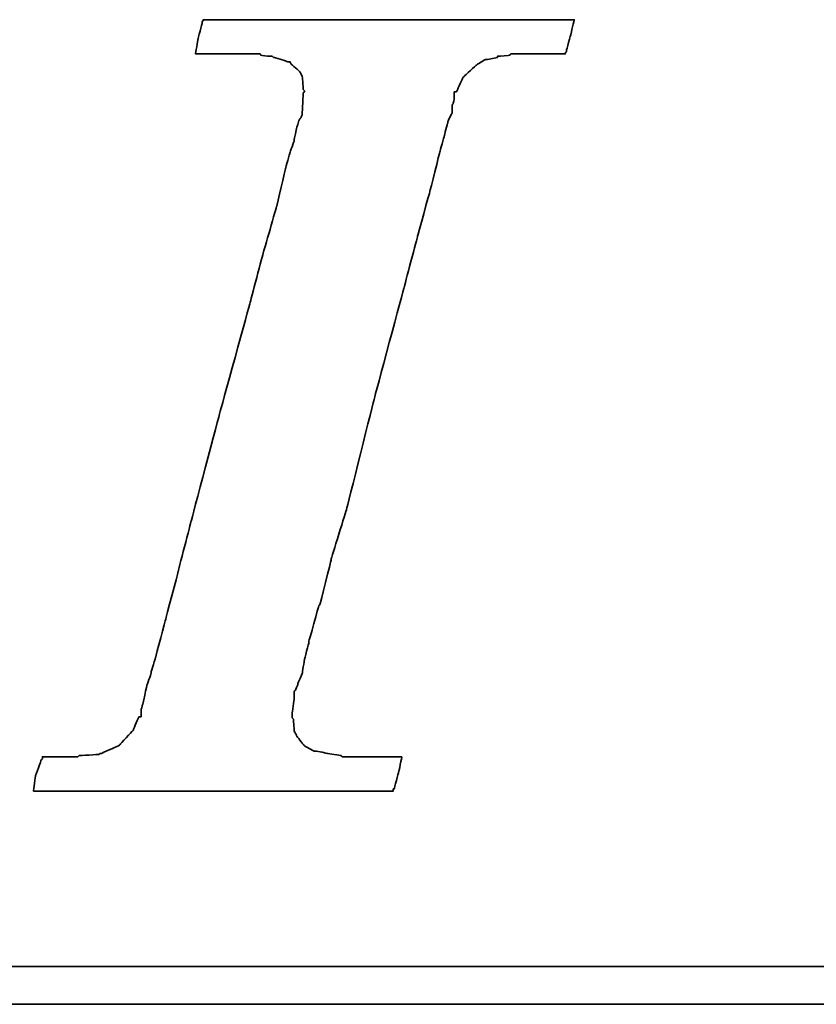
# Model space of a CAD drawing. Extents: x 158 to 713, y 43 to 428.
# Tile 34 of 50: x 675.88 to 678.11, y 88.39 to 91.14. Entities that reach past the tile are written whole.
import ezdxf

# ---------------------------------------------------------------- set-up
doc = ezdxf.new("R2010")
doc.units = 0
doc.header["$MEASUREMENT"] = 0
doc.layers.add('DIM', color=4, linetype='CONTINUOUS')
doc.layers.add('layer 1', color=7, linetype='CONTINUOUS')

# ---------------------------------------------------------------- blocks, each defined once
blk = doc.blocks.new('TBI MOTION logo(完整正式版)')
at = {"layer": 'layer 1', "color": 22, "lineweight": 35}
for points, knots in [([(-40.59125, -7.94375), (-40.59125, -7.94375), (-40.97375, -7.94375), (-40.97375, -7.94375), (-40.97375, -7.94375), (-40.97375, -7.94375), (-41.38125, -7.94375), (-41.38125, -7.94375), (-41.38125, -7.94375), (-41.38125, -7.94375), (-41.54875, -7.94375), (-41.54875, -7.94375), (-41.54875, -7.94375), (-41.54875, -7.94375), (-41.59875, -7.94375), (-41.59875, -7.94375), (-41.59875, -7.94375), (-41.59875, -7.94375), (-41.88375, -7.94375), (-41.88375, -7.94375), (-41.88375, -7.94375), (-41.88375, -7.94375), (-41.90875, -7.91875), (-41.90875, -7.91875), (-41.90875, -7.91875), (-41.90875, -7.91875), (-42.19875, -7.87125), (-42.19875, -7.87125), (-42.19875, -7.87125), (-42.19875, -7.87125), (-42.43875, -7.82375), (-42.43875, -7.82375), (-42.43875, -7.82375), (-42.43875, -7.82375), (-42.45875, -7.82375), (-42.45875, -7.82375), (-42.45875, -7.82375), (-42.45875, -7.82375), (-42.48625, -7.82375), (-42.48625, -7.82375), (-42.48625, -7.82375), (-42.48625, -7.82375), (-42.67625, -7.72375), (-42.67625, -7.72375), (-42.67625, -7.72375), (-42.67625, -7.72375), (-42.70125, -7.70375), (-42.70125, -7.70375), (-42.70125, -7.70375), (-42.70125, -7.70375), (-42.72375, -7.67875), (-42.72375, -7.67875), (-42.72375, -7.67875), (-42.72375, -7.67875), (-42.86875, -7.48875), (-42.86875, -7.48875), (-42.86875, -7.48875), (-42.86875, -7.48875), (-42.89375, -7.43875), (-42.89375, -7.43875), (-42.89375, -7.43875), (-42.89375, -7.43875), (-42.91875, -7.38875), (-42.91875, -7.38875), (-42.91875, -7.38875), (-42.91875, -7.38875), (-42.93875, -7.12875), (-42.93875, -7.12875), (-42.93875, -7.12875), (-42.93875, -7.12875), (-42.96375, -7.10375), (-42.96375, -7.10375), (-42.96375, -7.10375), (-42.96375, -7.10375), (-42.96375, -7.05375), (-42.96375, -7.05375), (-42.96375, -7.05375), (-42.96375, -7.05375), (-42.96375, -7.00875), (-42.96375, -7.00875), (-42.96375, -7.00875), (-42.96375, -7.00875), (-42.91875, -6.69625), (-42.91875, -6.69625), (-42.91875, -6.69625), (-42.91875, -6.69625), (-42.91875, -6.62375), (-42.91875, -6.62375), (-42.91875, -6.62375), (-42.91875, -6.62375), (-42.91875, -6.59625), (-42.91875, -6.59625), (-42.91875, -6.59625), (-42.91875, -6.59625), (-42.91875, -6.57375), (-42.91875, -6.57375), (-42.91875, -6.57375), (-42.91875, -6.57375), (-42.91875, -6.52875), (-42.91875, -6.52875), (-42.91875, -6.52875), (-42.91875, -6.52875), (-42.89375, -6.50375), (-42.89375, -6.50375), (-42.89375, -6.50375), (-42.89375, -6.50375), (-42.84375, -6.38375), (-42.84375, -6.38375), (-42.84375, -6.38375), (-42.84375, -6.38375), (-42.84375, -6.35875), (-42.84375, -6.35875), (-42.84375, -6.35875), (-42.84375, -6.35875), (-42.74625, -6.14375), (-42.74625, -6.14375), (-42.74625, -6.14375), (-42.74625, -6.14375), (-42.70125, -5.85375), (-42.70125, -5.85375), (-42.70125, -5.85375), (-42.70125, -5.85375), (-42.60375, -5.47125), (-42.60375, -5.47125), (-42.60375, -5.47125), (-42.60375, -5.47125), (-42.60375, -5.44875), (-42.60375, -5.44875), (-42.60375, -5.44875), (-42.60375, -5.44875), (-42.38875, -4.67875), (-42.38875, -4.67875), (-42.38875, -4.67875), (-42.38875, -4.67875), (-42.36375, -4.65375), (-42.36375, -4.65375), (-42.36375, -4.65375), (-42.36375, -4.65375), (-42.12375, -3.69625), (-42.12375, -3.69625), (-42.12375, -3.69625), (-42.12375, -3.69625), (-42.12375, -3.67374), (-42.12375, -3.67374), (-42.12375, -3.67374), (-42.12375, -3.67374), (-41.78875, -2.59374), (-41.78875, -2.59374), (-41.78875, -2.59374), (-41.78875, -2.59374), (-41.18875, -0.19375), (-41.18875, -0.19375), (-41.18875, -0.19375), (-41.18875, -0.19375), (-40.54375, 2.20624), (-40.54375, 2.20624), (-40.54375, 2.20624), (-40.54375, 2.20624), (-40.25375, 3.30875), (-40.25375, 3.30875), (-40.25375, 3.30875), (-40.25375, 3.30875), (-39.98875, 4.27125), (-39.98875, 4.27125), (-39.98875, 4.27125), (-39.98875, 4.27125), (-39.77375, 5.13125), (-39.77375, 5.13125), (-39.77375, 5.13125), (-39.77375, 5.13125), (-39.67875, 5.47125), (-39.67875, 5.47125), (-39.67875, 5.47125), (-39.67875, 5.47125), (-39.60375, 5.75625), (-39.60375, 5.75625), (-39.60375, 5.75625), (-39.60375, 5.75625), (-39.60375, 5.78125), (-39.60375, 5.78125), (-39.60375, 5.78125), (-39.60375, 5.78125), (-39.50875, 5.97125), (-39.50875, 5.97125), (-39.50875, 5.97125), (-39.50875, 5.97125), (-39.50875, 6.13875), (-39.50875, 6.13875), (-39.50875, 6.13875), (-39.50875, 6.13875), (-39.48625, 6.16625), (-39.48625, 6.16625), (-39.48625, 6.16625), (-39.48625, 6.16625), (-39.46125, 6.28625), (-39.46125, 6.28625), (-39.46125, 6.28625), (-39.46125, 6.28625), (-39.46125, 6.42625), (-39.46125, 6.42625), (-39.46125, 6.42625), (-39.46125, 6.42625), (-39.41375, 6.42625), (-39.41375, 6.42625), (-39.41375, 6.42625), (-39.41375, 6.42625), (-39.29375, 6.69125), (-39.29375, 6.69125), (-39.29375, 6.69125), (-39.29375, 6.69125), (-39.26875, 6.74125), (-39.26875, 6.74125), (-39.26875, 6.74125), (-39.26875, 6.74125), (-39.24375, 6.76625), (-39.24375, 6.76625), (-39.24375, 6.76625), (-39.24375, 6.76625), (-38.98375, 7.00624), (-38.98375, 7.00624), (-38.98375, 7.00624), (-38.98375, 7.00624), (-38.95625, 7.02624), (-38.95625, 7.02624), (-38.95625, 7.02624), (-38.95625, 7.02624), (-38.78875, 7.12624), (-38.78875, 7.12624), (-38.78875, 7.12624), (-38.78875, 7.12624), (-38.76375, 7.12624), (-38.76375, 7.12624), (-38.76375, 7.12624), (-38.76375, 7.12624), (-38.74375, 7.12624), (-38.74375, 7.12624), (-38.74375, 7.12624), (-38.74375, 7.12624), (-38.52875, 7.17125), (-38.52875, 7.17125), (-38.52875, 7.17125), (-38.52875, 7.17125), (-38.52875, 7.19624), (-38.52875, 7.19624), (-38.52875, 7.19624), (-38.52875, 7.19624), (-38.50375, 7.19624), (-38.50375, 7.19624), (-38.50375, 7.19624), (-38.50375, 7.19624), (-38.26125, 7.21875), (-38.26125, 7.21875), (-38.26125, 7.21875), (-38.26125, 7.21875), (-38.23875, 7.24624), (-38.23875, 7.24624), (-38.23875, 7.24624), (-38.23875, 7.24624), (-38.21625, 7.24624), (-38.21625, 7.24624), (-38.21625, 7.24624), (-38.21625, 7.24624), (-38.18875, 7.24624), (-38.18875, 7.24624), (-38.18875, 7.24624), (-38.18875, 7.24624), (-37.90375, 7.24624), (-37.90375, 7.24624), (-37.90375, 7.24624), (-37.90375, 7.24624), (-37.85375, 7.24624), (-37.85375, 7.24624), (-37.85375, 7.24624), (-37.85375, 7.24624), (-37.75875, 7.24624), (-37.75875, 7.24624), (-37.75875, 7.24624), (-37.75875, 7.24624), (-37.42375, 7.24624), (-37.42375, 7.24624), (-37.42375, 7.24624), (-37.42375, 7.24624), (-37.08875, 7.24624), (-37.08875, 7.24624), (-37.08875, 7.24624), (-37.08875, 7.24624), (-37.06375, 7.24624), (-37.06375, 7.24624), (-37.06375, 7.24624), (-37.06375, 7.24624), (-37.06375, 7.26624), (-37.06375, 7.26624), (-37.06375, 7.26624), (-37.06375, 7.26624), (-37.03875, 7.29125), (-37.03875, 7.29125), (-37.03875, 7.29125), (-37.03875, 7.29125), (-37.03875, 7.31625), (-37.03875, 7.31625), (-37.03875, 7.31625), (-37.03875, 7.31625), (-36.94125, 7.67625), (-36.94125, 7.67625), (-36.94125, 7.67625), (-36.94125, 7.67625), (-36.86875, 7.98625), (-36.86875, 7.98625), (-36.86875, 7.98625), (-36.86875, 7.98625), (-36.98875, 7.98625), (-36.98875, 7.98625), (-36.98875, 7.98625), (-36.98875, 7.98625), (-37.42375, 7.98625), (-37.42375, 7.98625), (-37.42375, 7.98625), (-37.42375, 7.98625), (-37.94875, 7.98625), (-37.94875, 7.98625), (-37.94875, 7.98625), (-37.94875, 7.98625), (-38.57375, 7.98625), (-38.57375, 7.98625), (-38.57375, 7.98625), (-38.57375, 7.98625), (-39.29375, 7.98625), (-39.29375, 7.98625), (-39.29375, 7.98625), (-39.29375, 7.98625), (-40.82875, 7.98625), (-40.82875, 7.98625), (-40.82875, 7.98625), (-40.82875, 7.98625), (-42.36375, 7.98625), (-42.36375, 7.98625), (-42.36375, 7.98625), (-42.36375, 7.98625), (-43.08375, 7.98625), (-43.08375, 7.98625), (-43.08375, 7.98625), (-43.08375, 7.98625), (-43.70875, 7.98625), (-43.70875, 7.98625), (-43.70875, 7.98625), (-43.70875, 7.98625), (-44.23375, 7.98625), (-44.23375, 7.98625), (-44.23375, 7.98625), (-44.23375, 7.98625), (-44.66875, 7.98625), (-44.66875, 7.98625), (-44.66875, 7.98625), (-44.66875, 7.98625), (-44.88375, 7.98625), (-44.88375, 7.98625), (-44.88375, 7.98625), (-44.88375, 7.98625), (-44.90875, 7.94125), (-44.90875, 7.94125), (-44.90875, 7.94125), (-44.90875, 7.94125), (-44.90875, 7.91625), (-44.90875, 7.91625), (-44.90875, 7.91625), (-44.90875, 7.91625), (-45.00375, 7.55625), (-45.00375, 7.55625), (-45.00375, 7.55625), (-45.00375, 7.55625), (-45.05375, 7.24624), (-45.05375, 7.24624), (-45.05375, 7.24624), (-45.05375, 7.24624), (-44.61875, 7.24624), (-44.61875, 7.24624), (-44.61875, 7.24624), (-44.61875, 7.24624), (-44.11375, 7.24624), (-44.11375, 7.24624), (-44.11375, 7.24624), (-44.11375, 7.24624), (-43.99375, 7.24624), (-43.99375, 7.24624), (-43.99375, 7.24624), (-43.99375, 7.24624), (-43.94625, 7.24624), (-43.94625, 7.24624), (-43.94625, 7.24624), (-43.94625, 7.24624), (-43.92374, 7.24624), (-43.92374, 7.24624), (-43.92374, 7.24624), (-43.92374, 7.24624), (-43.65875, 7.24624), (-43.65875, 7.24624), (-43.65875, 7.24624), (-43.65875, 7.24624), (-43.63875, 7.21875), (-43.63875, 7.21875), (-43.63875, 7.21875), (-43.63875, 7.21875), (-43.46875, 7.19624), (-43.46875, 7.19624), (-43.46875, 7.19624), (-43.46875, 7.19624), (-43.39875, 7.19624), (-43.39875, 7.19624), (-43.39875, 7.19624), (-43.39875, 7.19624), (-43.37125, 7.17125), (-43.37125, 7.17125), (-43.37125, 7.17125), (-43.37125, 7.17125), (-43.34875, 7.17125), (-43.34875, 7.17125), (-43.34875, 7.17125), (-43.34875, 7.17125), (-43.20375, 7.12624), (-43.20375, 7.12624), (-43.20375, 7.12624), (-43.20375, 7.12624), (-43.05875, 7.07624), (-43.05875, 7.07624), (-43.05875, 7.07624), (-43.05875, 7.07624), (-43.01375, 7.07624), (-43.01375, 7.07624), (-43.01375, 7.07624), (-43.01375, 7.07624), (-42.98875, 7.02624), (-42.98875, 7.02624), (-42.98875, 7.02624), (-42.98875, 7.02624), (-42.79875, 6.86125), (-42.79875, 6.86125), (-42.79875, 6.86125), (-42.79875, 6.86125), (-42.77375, 6.81125), (-42.77375, 6.81125), (-42.77375, 6.81125), (-42.77375, 6.81125), (-42.74625, 6.76625), (-42.74625, 6.76625), (-42.74625, 6.76625), (-42.74625, 6.76625), (-42.72375, 6.47625), (-42.72375, 6.47625), (-42.72375, 6.47625), (-42.72375, 6.47625), (-42.70125, 6.45124), (-42.70125, 6.45124), (-42.70125, 6.45124), (-42.70125, 6.45124), (-42.70125, 6.42625), (-42.70125, 6.42625), (-42.70125, 6.42625), (-42.70125, 6.42625), (-42.72375, 6.40625), (-42.72375, 6.40625), (-42.72375, 6.40625), (-42.72375, 6.40625), (-42.74625, 5.97125), (-42.74625, 5.97125), (-42.74625, 5.97125), (-42.74625, 5.97125), (-42.74625, 5.94625), (-42.74625, 5.94625), (-42.74625, 5.94625), (-42.74625, 5.94625), (-42.74625, 5.92625), (-42.74625, 5.92625), (-42.74625, 5.92625), (-42.74625, 5.92625), (-42.77375, 5.87625), (-42.77375, 5.87625), (-42.77375, 5.87625), (-42.77375, 5.87625), (-42.81875, 5.80625), (-42.81875, 5.80625), (-42.81875, 5.80625), (-42.81875, 5.80625), (-42.86875, 5.63625), (-42.86875, 5.63625), (-42.86875, 5.63625), (-42.86875, 5.63625), (-42.91875, 5.39625), (-42.91875, 5.39625), (-42.91875, 5.39625), (-42.91875, 5.39625), (-42.91875, 5.37124), (-42.91875, 5.37124), (-42.91875, 5.37124), (-42.91875, 5.37124), (-43.01375, 5.10874), (-43.01375, 5.10874), (-43.01375, 5.10874), (-43.01375, 5.10874), (-43.10875, 4.77124), (-43.10875, 4.77124), (-43.10875, 4.77124), (-43.10875, 4.77124), (-43.29875, 3.95625), (-43.29875, 3.95625), (-43.29875, 3.95625), (-43.29875, 3.95625), (-43.58875, 2.95125), (-43.58875, 2.95125), (-43.58875, 2.95125), (-43.58875, 2.95125), (-43.87375, 1.87125), (-43.87375, 1.87125), (-43.87375, 1.87125), (-43.87375, 1.87125), (-44.52625, -0.50374), (-44.52625, -0.50374), (-44.52625, -0.50374), (-44.52625, -0.50374), (-45.14875, -2.85375), (-45.14875, -2.85375), (-45.14875, -2.85375), (-45.14875, -2.85375), (-45.43375, -3.95875), (-45.43375, -3.95875), (-45.43375, -3.95875), (-45.43375, -3.95875), (-45.69875, -4.96875), (-45.69875, -4.96875), (-45.69875, -4.96875), (-45.69875, -4.96875), (-45.91375, -5.78375), (-45.91375, -5.78375), (-45.91375, -5.78375), (-45.91375, -5.78375), (-46.01375, -6.11875), (-46.01375, -6.11875), (-46.01375, -6.11875), (-46.01375, -6.11875), (-46.01375, -6.14375), (-46.01375, -6.14375), (-46.01375, -6.14375), (-46.01375, -6.14375), (-46.10875, -6.40875), (-46.10875, -6.40875), (-46.10875, -6.40875), (-46.10875, -6.40875), (-46.15375, -6.64875), (-46.15375, -6.64875), (-46.15375, -6.64875), (-46.15375, -6.64875), (-46.20375, -6.83875), (-46.20375, -6.83875), (-46.20375, -6.83875), (-46.20375, -6.83875), (-46.22875, -6.93375), (-46.22875, -6.93375), (-46.22875, -6.93375), (-46.22875, -6.93375), (-46.22875, -7.07875), (-46.22875, -7.07875), (-46.22875, -7.07875), (-46.22875, -7.07875), (-46.27375, -7.07875), (-46.27375, -7.07875), (-46.27375, -7.07875), (-46.27375, -7.07875), (-46.39375, -7.34375), (-46.39375, -7.34375), (-46.39375, -7.34375), (-46.39375, -7.34375), (-46.39375, -7.36875), (-46.39375, -7.36875), (-46.39375, -7.36875), (-46.39375, -7.36875), (-46.42125, -7.38875), (-46.42125, -7.38875), (-46.42125, -7.38875), (-46.42125, -7.38875), (-46.68375, -7.67875), (-46.68375, -7.67875), (-46.68375, -7.67875), (-46.68375, -7.67875), (-46.70875, -7.70375), (-46.70875, -7.70375), (-46.70875, -7.70375), (-46.70875, -7.70375), (-46.75375, -7.72375), (-46.75375, -7.72375), (-46.75375, -7.72375), (-46.75375, -7.72375), (-47.08875, -7.87125), (-47.08875, -7.87125), (-47.08875, -7.87125), (-47.08875, -7.87125), (-47.11625, -7.87125), (-47.11625, -7.87125), (-47.11625, -7.87125), (-47.11625, -7.87125), (-47.13875, -7.89375), (-47.13875, -7.89375), (-47.13875, -7.89375), (-47.13875, -7.89375), (-47.56875, -7.91875), (-47.56875, -7.91875), (-47.56875, -7.91875), (-47.56875, -7.91875), (-47.59625, -7.94375), (-47.59625, -7.94375), (-47.59625, -7.94375), (-47.59625, -7.94375), (-47.64375, -7.94375), (-47.64375, -7.94375), (-47.64375, -7.94375), (-47.64375, -7.94375), (-47.73625, -7.94375), (-47.73625, -7.94375), (-47.73625, -7.94375), (-47.73625, -7.94375), (-48.07375, -7.94375), (-48.07375, -7.94375), (-48.07375, -7.94375), (-48.07375, -7.94375), (-48.36125, -7.94375), (-48.36125, -7.94375), (-48.36125, -7.94375), (-48.36125, -7.94375), (-48.36125, -7.96625), (-48.36125, -7.96625), (-48.36125, -7.96625), (-48.36125, -7.96625), (-48.36125, -7.99125), (-48.36125, -7.99125), (-48.36125, -7.99125), (-48.36125, -7.99125), (-48.38875, -8.01375), (-48.38875, -8.01375), (-48.38875, -8.01375), (-48.38875, -8.01375), (-48.50875, -8.34875), (-48.50875, -8.34875), (-48.50875, -8.34875), (-48.50875, -8.34875), (-48.55375, -8.68625), (-48.55375, -8.68625), (-48.55375, -8.68625), (-48.55375, -8.68625), (-48.45875, -8.68625), (-48.45875, -8.68625), (-48.45875, -8.68625), (-48.45875, -8.68625), (-48.07375, -8.68625), (-48.07375, -8.68625), (-48.07375, -8.68625), (-48.07375, -8.68625), (-47.52375, -8.68625), (-47.52375, -8.68625), (-47.52375, -8.68625), (-47.52375, -8.68625), (-46.92375, -8.68625), (-46.92375, -8.68625), (-46.92375, -8.68625), (-46.92375, -8.68625), (-46.25375, -8.68625), (-46.25375, -8.68625), (-46.25375, -8.68625), (-46.25375, -8.68625), (-46.20375, -8.68625), (-46.20375, -8.68625), (-46.20375, -8.68625), (-46.20375, -8.68625), (-44.71375, -8.68625), (-44.71375, -8.68625), (-44.71375, -8.68625), (-44.71375, -8.68625), (-43.22875, -8.68625), (-43.22875, -8.68625), (-43.22875, -8.68625), (-43.22875, -8.68625), (-42.55875, -8.68625), (-42.55875, -8.68625), (-42.55875, -8.68625), (-42.55875, -8.68625), (-42.50875, -8.68625), (-42.50875, -8.68625), (-42.50875, -8.68625), (-42.50875, -8.68625), (-41.93375, -8.68625), (-41.93375, -8.68625), (-41.93375, -8.68625), (-41.93375, -8.68625), (-41.38125, -8.68625), (-41.38125, -8.68625), (-41.38125, -8.68625), (-41.38125, -8.68625), (-40.97375, -8.68625), (-40.97375, -8.68625), (-40.97375, -8.68625), (-40.97375, -8.68625), (-40.78125, -8.68625), (-40.78125, -8.68625), (-40.78125, -8.68625), (-40.78125, -8.68625), (-40.78125, -8.63875), (-40.78125, -8.63875), (-40.78125, -8.63875), (-40.78125, -8.63875), (-40.75875, -8.63875), (-40.75875, -8.63875), (-40.75875, -8.63875), (-40.75875, -8.63875), (-40.66375, -8.27875), (-40.66375, -8.27875), (-40.66375, -8.27875), (-40.66375, -8.27875), (-40.59125, -7.94375), (-40.59125, -7.94375)], [0, 0, 0, 0, 0.00558659, 0.00558659, 0.00558659, 0.0055866, 0.01117318, 0.01117318, 0.01117318, 0.01117319, 0.01675978, 0.01675978, 0.01675978, 0.01675979, 0.02234637, 0.02234637, 0.02234637, 0.02234638, 0.02793296, 0.02793296, 0.02793296, 0.02793297, 0.03351955, 0.03351955, 0.03351955, 0.03351956, 0.03910615, 0.03910615, 0.03910615, 0.03910616, 0.04469274, 0.04469274, 0.04469274, 0.04469275, 0.05027933, 0.05027933, 0.05027933, 0.05027934, 0.05586592, 0.05586592, 0.05586592, 0.05586593, 0.06145251, 0.06145251, 0.06145251, 0.06145252, 0.06703911, 0.06703911, 0.06703911, 0.06703912, 0.0726257, 0.0726257, 0.0726257, 0.07262571, 0.07821229, 0.07821229, 0.07821229, 0.0782123, 0.08379888, 0.08379888, 0.08379888, 0.08379889, 0.08938547, 0.08938547, 0.08938547, 0.08938548, 0.09497207, 0.09497207, 0.09497207, 0.09497208, 0.10055866, 0.10055866, 0.10055866, 0.10055867, 0.10614525, 0.10614525, 0.10614525, 0.10614526, 0.11173184, 0.11173184, 0.11173184, 0.11173185, 0.11731844, 0.11731844, 0.11731844, 0.11731845, 0.12290503, 0.12290503, 0.12290503, 0.12290504, 0.12849162, 0.12849162, 0.12849162, 0.12849163, 0.13407821, 0.13407821, 0.13407821, 0.13407822, 0.1396648, 0.1396648, 0.1396648, 0.13966481, 0.1452514, 0.1452514, 0.1452514, 0.14525141, 0.15083799, 0.15083799, 0.15083799, 0.150838, 0.15642458, 0.15642458, 0.15642458, 0.15642459, 0.16201117, 0.16201117, 0.16201117, 0.16201118, 0.16759777, 0.16759777, 0.16759777, 0.16759778, 0.17318436, 0.17318436, 0.17318436, 0.17318437, 0.17877095, 0.17877095, 0.17877095, 0.17877096, 0.18435754, 0.18435754, 0.18435754, 0.18435755, 0.18994413, 0.18994413, 0.18994413, 0.18994414, 0.19553073, 0.19553073, 0.19553073, 0.19553074, 0.20111732, 0.20111732, 0.20111732, 0.20111733, 0.20670391, 0.20670391, 0.20670391, 0.20670392, 0.2122905, 0.2122905, 0.2122905, 0.21229051, 0.21787709, 0.21787709, 0.21787709, 0.2178771, 0.22346369, 0.22346369, 0.22346369, 0.2234637, 0.22905028, 0.22905028, 0.22905028, 0.22905029, 0.23463687, 0.23463687, 0.23463687, 0.23463688, 0.24022346, 0.24022346, 0.24022346, 0.24022347, 0.24581006, 0.24581006, 0.24581006, 0.24581007, 0.25139665, 0.25139665, 0.25139665, 0.25139666, 0.25698324, 0.25698324, 0.25698324, 0.25698325, 0.26256983, 0.26256983, 0.26256983, 0.26256984, 0.26815642, 0.26815642, 0.26815642, 0.26815643, 0.27374302, 0.27374302, 0.27374302, 0.27374303, 0.27932961, 0.27932961, 0.27932961, 0.27932962, 0.2849162, 0.2849162, 0.2849162, 0.28491621, 0.29050279, 0.29050279, 0.29050279, 0.2905028, 0.29608939, 0.29608939, 0.29608939, 0.2960894, 0.30167598, 0.30167598, 0.30167598, 0.30167599, 0.30726257, 0.30726257, 0.30726257, 0.30726258, 0.31284916, 0.31284916, 0.31284916, 0.31284917, 0.31843575, 0.31843575, 0.31843575, 0.31843576, 0.32402235, 0.32402235, 0.32402235, 0.32402236, 0.32960894, 0.32960894, 0.32960894, 0.32960895, 0.33519553, 0.33519553, 0.33519553, 0.33519554, 0.34078212, 0.34078212, 0.34078212, 0.34078213, 0.34636872, 0.34636872, 0.34636872, 0.34636873, 0.35195531, 0.35195531, 0.35195531, 0.35195532, 0.3575419, 0.3575419, 0.3575419, 0.35754191, 0.36312849, 0.36312849, 0.36312849, 0.3631285, 0.36871508, 0.36871508, 0.36871508, 0.36871509, 0.37430168, 0.37430168, 0.37430168, 0.37430169, 0.37988827, 0.37988827, 0.37988827, 0.37988828, 0.38547486, 0.38547486, 0.38547486, 0.38547487, 0.39106145, 0.39106145, 0.39106145, 0.39106146, 0.39664804, 0.39664804, 0.39664804, 0.39664805, 0.40223464, 0.40223464, 0.40223464, 0.40223465, 0.40782123, 0.40782123, 0.40782123, 0.40782124, 0.41340782, 0.41340782, 0.41340782, 0.41340783, 0.41899441, 0.41899441, 0.41899441, 0.41899442, 0.42458101, 0.42458101, 0.42458101, 0.42458102, 0.4301676, 0.4301676, 0.4301676, 0.43016761, 0.43575419, 0.43575419, 0.43575419, 0.4357542, 0.44134078, 0.44134078, 0.44134078, 0.44134079, 0.44692737, 0.44692737, 0.44692737, 0.44692738, 0.45251397, 0.45251397, 0.45251397, 0.45251398, 0.45810056, 0.45810056, 0.45810056, 0.45810057, 0.46368715, 0.46368715, 0.46368715, 0.46368716, 0.46927374, 0.46927374, 0.46927374, 0.46927375, 0.47486034, 0.47486034, 0.47486034, 0.47486035, 0.48044693, 0.48044693, 0.48044693, 0.48044694, 0.48603352, 0.48603352, 0.48603352, 0.48603353, 0.49162011, 0.49162011, 0.49162011, 0.49162012, 0.4972067, 0.4972067, 0.4972067, 0.49720671, 0.5027933, 0.5027933, 0.5027933, 0.50279331, 0.50837989, 0.50837989, 0.50837989, 0.5083799, 0.51396648, 0.51396648, 0.51396648, 0.51396649, 0.51955307, 0.51955307, 0.51955307, 0.51955308, 0.52513966, 0.52513966, 0.52513966, 0.52513967, 0.53072626, 0.53072626, 0.53072626, 0.53072627, 0.53631285, 0.53631285, 0.53631285, 0.53631286, 0.54189944, 0.54189944, 0.54189944, 0.54189945, 0.54748603, 0.54748603, 0.54748603, 0.54748604, 0.55307263, 0.55307263, 0.55307263, 0.55307264, 0.55865922, 0.55865922, 0.55865922, 0.55865923, 0.56424581, 0.56424581, 0.56424581, 0.56424582, 0.5698324, 0.5698324, 0.5698324, 0.56983241, 0.57541899, 0.57541899, 0.57541899, 0.575419, 0.58100559, 0.58100559, 0.58100559, 0.5810056, 0.58659218, 0.58659218, 0.58659218, 0.58659219, 0.59217877, 0.59217877, 0.59217877, 0.59217878, 0.59776536, 0.59776536, 0.59776536, 0.59776537, 0.60335196, 0.60335196, 0.60335196, 0.60335197, 0.60893855, 0.60893855, 0.60893855, 0.60893856, 0.61452514, 0.61452514, 0.61452514, 0.61452515, 0.62011173, 0.62011173, 0.62011173, 0.62011174, 0.62569832, 0.62569832, 0.62569832, 0.62569833, 0.63128492, 0.63128492, 0.63128492, 0.63128493, 0.63687151, 0.63687151, 0.63687151, 0.63687152, 0.6424581, 0.6424581, 0.6424581, 0.64245811, 0.64804469, 0.64804469, 0.64804469, 0.6480447, 0.65363128, 0.65363128, 0.65363128, 0.65363129, 0.65921788, 0.65921788, 0.65921788, 0.65921789, 0.66480447, 0.66480447, 0.66480447, 0.66480448, 0.67039106, 0.67039106, 0.67039106, 0.67039107, 0.67597765, 0.67597765, 0.67597765, 0.67597766, 0.68156425, 0.68156425, 0.68156425, 0.68156426, 0.68715084, 0.68715084, 0.68715084, 0.68715085, 0.69273743, 0.69273743, 0.69273743, 0.69273744, 0.69832402, 0.69832402, 0.69832402, 0.69832403, 0.70391061, 0.70391061, 0.70391061, 0.70391062, 0.70949721, 0.70949721, 0.70949721, 0.70949722, 0.7150838, 0.7150838, 0.7150838, 0.71508381, 0.72067039, 0.72067039, 0.72067039, 0.7206704, 0.72625698, 0.72625698, 0.72625698, 0.72625699, 0.73184358, 0.73184358, 0.73184358, 0.73184359, 0.73743017, 0.73743017, 0.73743017, 0.73743018, 0.74301676, 0.74301676, 0.74301676, 0.74301677, 0.74860335, 0.74860335, 0.74860335, 0.74860336, 0.75418994, 0.75418994, 0.75418994, 0.75418995, 0.75977654, 0.75977654, 0.75977654, 0.75977655, 0.76536313, 0.76536313, 0.76536313, 0.76536314, 0.77094972, 0.77094972, 0.77094972, 0.77094973, 0.77653631, 0.77653631, 0.77653631, 0.77653632, 0.78212291, 0.78212291, 0.78212291, 0.78212292, 0.7877095, 0.7877095, 0.7877095, 0.78770951, 0.79329609, 0.79329609, 0.79329609, 0.7932961, 0.79888268, 0.79888268, 0.79888268, 0.79888269, 0.80446927, 0.80446927, 0.80446927, 0.80446928, 0.81005587, 0.81005587, 0.81005587, 0.81005588, 0.81564246, 0.81564246, 0.81564246, 0.81564247, 0.82122905, 0.82122905, 0.82122905, 0.82122906, 0.82681564, 0.82681564, 0.82681564, 0.82681565, 0.83240223, 0.83240223, 0.83240223, 0.83240224, 0.83798883, 0.83798883, 0.83798883, 0.83798884, 0.84357542, 0.84357542, 0.84357542, 0.84357543, 0.84916201, 0.84916201, 0.84916201, 0.84916202, 0.8547486, 0.8547486, 0.8547486, 0.85474861, 0.8603352, 0.8603352, 0.8603352, 0.86033521, 0.86592179, 0.86592179, 0.86592179, 0.8659218, 0.87150838, 0.87150838, 0.87150838, 0.87150839, 0.87709497, 0.87709497, 0.87709497, 0.87709498, 0.88268156, 0.88268156, 0.88268156, 0.88268157, 0.88826816, 0.88826816, 0.88826816, 0.88826817, 0.89385475, 0.89385475, 0.89385475, 0.89385476, 0.89944134, 0.89944134, 0.89944134, 0.89944135, 0.90502793, 0.90502793, 0.90502793, 0.90502794, 0.91061453, 0.91061453, 0.91061453, 0.91061454, 0.91620112, 0.91620112, 0.91620112, 0.91620113, 0.92178771, 0.92178771, 0.92178771, 0.92178772, 0.9273743, 0.9273743, 0.9273743, 0.92737431, 0.93296089, 0.93296089, 0.93296089, 0.9329609, 0.93854749, 0.93854749, 0.93854749, 0.9385475, 0.94413408, 0.94413408, 0.94413408, 0.94413409, 0.94972067, 0.94972067, 0.94972067, 0.94972068, 0.95530726, 0.95530726, 0.95530726, 0.95530727, 0.96089385, 0.96089385, 0.96089385, 0.96089386, 0.96648045, 0.96648045, 0.96648045, 0.96648046, 0.97206704, 0.97206704, 0.97206704, 0.97206705, 0.97765363, 0.97765363, 0.97765363, 0.97765364, 0.98324022, 0.98324022, 0.98324022, 0.98324023, 0.98882682, 0.98882682, 0.98882682, 0.98882683, 0.99441341, 0.99441341, 0.99441341, 0.99441342, 1, 1, 1, 1]), ([(75.90875, -9.47875), (75.90875, -9.47875), (75.90875, -12.28625), (75.90875, -12.28625), (75.90875, -12.28625), (75.90875, -12.28625), (75.90875, -12.47875), (75.90875, -12.47875), (75.90875, -12.47875), (75.90875, -12.47875), (75.71625, -12.47875), (75.71625, -12.47875), (75.71625, -12.47875), (75.71625, -12.47875), (-88.32875, -12.47875), (-88.32875, -12.47875), (-88.32875, -12.47875), (-88.32875, -12.47875), (-88.32875, -13.29375), (-88.32875, -13.29375), (-88.32875, -13.29375), (-88.32875, -13.29375), (82.89125, -13.29375), (82.89125, -13.29375), (82.89125, -13.29375), (82.89125, -13.29375), (75.90875, -9.47875), (75.90875, -9.47875)], [0, 0, 0, 0, 0.14285714, 0.14285714, 0.14285714, 0.14285715, 0.28571429, 0.28571429, 0.28571429, 0.2857143, 0.42857143, 0.42857143, 0.42857143, 0.42857144, 0.57142857, 0.57142857, 0.57142857, 0.57142858, 0.71428571, 0.71428571, 0.71428571, 0.71428572, 0.85714286, 0.85714286, 0.85714286, 0.85714287, 1, 1, 1, 1])]:
    blk.add_open_spline(points, degree=3, knots=knots, dxfattribs=at)

msp = doc.modelspace()

# ---------------------------------------------------------------- block references
at = {"layer": 'DIM', "xscale": 0.1295999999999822, "yscale": 0.1295999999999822, "zscale": 0.1295999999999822}
msp.add_blockref('TBI MOTION logo(完整正式版)', (682.2127, 90.1096), dxfattribs=at)

doc.saveas('drawing.dxf')
